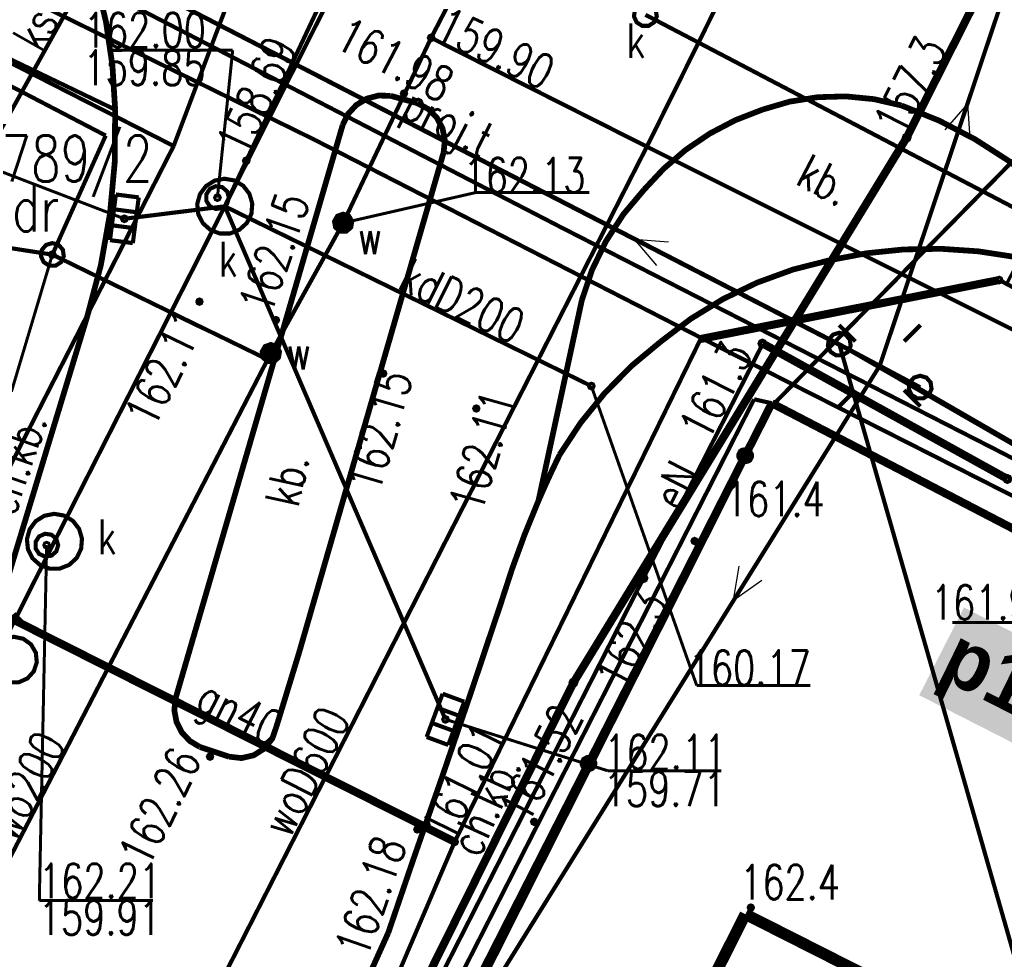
# Model space of a CAD drawing. Extents: x 0 to 7432618, y -40 to 5712028.
# Tile 9 of 165: x 7430373 to 7430394, y 5711674 to 5711695. Entities that reach past the tile are written whole.
import ezdxf
from ezdxf.enums import TextEntityAlignment as Align

# ---------------------------------------------------------------- set-up
doc = ezdxf.new("R2010")
doc.units = 0
doc.header["$MEASUREMENT"] = 0
for name, pattern in [('0', [1.5, 1, -0.5]), ('2218', [1, 0.5, -0.5]), ('3901', [0]), ('5102', [0])]:
    doc.linetypes.add(name, pattern=pattern)
for name, color, linetype in [('Dzialki', 7, 'Continuous'), ('EGBB_L_0', 7, 'Continuous'), ('Numery_dzialek', 7, 'Continuous'), ('OTK_E_T_1', 7, 'Continuous'), ('OTK_E_T_3', 7, 'Continuous'), ('OTK_L_0', 7, 'Continuous'), ('OTK_L_1', 7, 'Continuous'), ('OTK_L_2', 7, 'Continuous'), ('OTK_L_4', 7, 'Continuous'), ('OTO_L_0', 7, 'Continuous'), ('OTR_T_0', 7, 'Continuous'), ('OTR_T_1', 7, 'Continuous'), ('P_SUTP_E_T_0', 7, 'Continuous'), ('P_SUTP_L_0', 7, 'Continuous'), ('SUE_T_3', 7, 'Continuous'), ('SUEP_E_T_0', 7, 'Continuous'), ('SUEP_L_0', 7, 'Continuous'), ('SUER_T_0', 7, 'Continuous'), ('SUGP_E_T_0', 7, 'Continuous'), ('SUGP_L_0', 7, 'Continuous'), ('SUGR_T_0', 7, 'Continuous'), ('SUK_E_T_4', 7, 'Continuous'), ('SUK_T_1', 7, 'Continuous'), ('SUK_T_3', 7, 'Continuous'), ('SUKP_E_T_0', 7, 'Continuous'), ('SUKP_L_0', 7, 'Continuous'), ('SUKR_T_0', 7, 'Continuous'), ('SUL_L_1', 7, 'Continuous'), ('SUP_E_T_1', 7, 'Continuous'), ('SUP_L_1', 7, 'Continuous'), ('SUP_T_0', 7, 'Continuous'), ('SUP_T_2', 7, 'Continuous'), ('SUP_T_4', 7, 'Continuous'), ('SUW_E_T_2', 7, 'Continuous'), ('SUW_T_2', 7, 'Continuous'), ('SUW_T_5', 7, 'Continuous'), ('SUWP_E_T_0', 7, 'Continuous'), ('SUWP_L_0', 7, 'Continuous'), ('SUWR_T_0', 7, 'Continuous'), ('Uzytki', 7, 'Continuous')]:
    doc.layers.add(name, color=color, linetype=linetype)
doc.layers.add('woda przyłącze', color=140, linetype='Continuous', lineweight=50)
doc.layers.add('woda sieć', color=150, linetype='Continuous', lineweight=70)
doc.styles.add('25', font='GOTHIC.TTF', dxfattribs={"oblique": 8, "height": 0.35})
doc.styles.add('STYL_ARIAL', font='simplex', dxfattribs={"width": 0.75, "oblique": 0.1})

msp = doc.modelspace()

# ---------------------------------------------------------------- hatches: boundary and pattern name
at = {"layer": 'woda sieć', "linetype": 'ByBlock'}
msp.add_hatch(color=256, dxfattribs=at).paths.add_polyline_path([(7430397.109, 5711680.01), (7430393.576, 5711681.81), (7430392.605, 5711679.904), (7430396.138, 5711678.104)])

# ---------------------------------------------------------------- linework, layer by layer
at = {"layer": 'Dzialki', "color": 18, "true_color": 0x000000, "const_width": 0.09}
for points in [[(7430376.42, 5711691.83), (7430382.34, 5711707.52)], [(7430401.05, 5711698.03), (7430389.43, 5711686.21)], [(7430372.91, 5711693.62), (7430376.42, 5711691.83)], [(7430368.15, 5711675.64), (7430376.42, 5711691.83)], [(7430389.43, 5711686.21), (7430375.391, 5711658.322)], [(7430408.25, 5711676.4), (7430389.43, 5711686.21)]]:
    msp.add_lwpolyline(points, dxfattribs=at)
at = {"layer": 'EGBB_L_0', "color": 18, "true_color": 0x000000, "const_width": 0.25}
msp.add_lwpolyline([(7430388.83, 5711675.15), (7430383.45, 5711664.44)], dxfattribs=at)
at = {"layer": 'OTK_L_0', "color": 18, "linetype": '0', "true_color": 0x000000, "const_width": 0.09}
for points in [[(7430374.73, 5711695.46), (7430374.951, 5711694.526), (7430375.091, 5711693.577), (7430375.15, 5711692.62)], [(7430380.09, 5711692.29), (7430380.207, 5711692.527), (7430380.385, 5711692.721), (7430380.611, 5711692.858), (7430380.866, 5711692.926), (7430381.13, 5711692.92)], [(7430381.13, 5711692.92), (7430381.71, 5711692.76)], [(7430381.71, 5711692.76), (7430381.944, 5711692.635), (7430382.131, 5711692.448), (7430382.256, 5711692.214), (7430382.307, 5711691.954), (7430382.28, 5711691.69)], [(7430389.2, 5711692.62), (7430389.789, 5711692.793), (7430390.396, 5711692.89), (7430391.01, 5711692.908), (7430391.621, 5711692.848), (7430392.22, 5711692.71)], [(7430375.15, 5711692.62), (7430375.142, 5711691.487), (7430375.038, 5711690.36), (7430374.84, 5711689.245), (7430374.55, 5711688.15)], [(7430386.63, 5711690.88), (7430387.059, 5711691.339), (7430387.537, 5711691.748), (7430388.057, 5711692.1), (7430388.614, 5711692.392), (7430389.2, 5711692.62)], [(7430392.22, 5711692.71), (7430393.031, 5711692.384), (7430393.807, 5711691.982), (7430394.543, 5711691.51), (7430395.23, 5711690.97)], [(7430376.46, 5711679.83), (7430380.09, 5711692.29)], [(7430382.28, 5711691.69), (7430379.14, 5711680.82)], [(7430385.28, 5711688.48), (7430385.502, 5711689.139), (7430385.805, 5711689.764), (7430386.183, 5711690.348), (7430386.63, 5711690.88)], [(7430384.34, 5711684.13), (7430385.28, 5711688.48)], [(7430374.55, 5711688.15), (7430372.05, 5711679.92)], [(7430383.52, 5711681.89), (7430383.766, 5711682.646), (7430384.039, 5711683.394), (7430384.34, 5711684.13)], [(7430383.336, 5711681.335), (7430383.52, 5711681.89)], [(7430383.15, 5711680.781), (7430383.336, 5711681.335)], [(7430379.14, 5711680.82), (7430378.65, 5711679.22)], [(7430382.964, 5711680.227), (7430383.15, 5711680.781)], [(7430382.776, 5711679.674), (7430382.964, 5711680.227)], [(7430376.99, 5711678.78), (7430376.771, 5711678.911), (7430376.597, 5711679.097), (7430376.482, 5711679.325), (7430376.435, 5711679.576), (7430376.46, 5711679.83)], [(7430382.588, 5711679.121), (7430382.776, 5711679.674)], [(7430378.616, 5711679.087), (7430378.561, 5711678.961)], [(7430378.65, 5711679.22), (7430378.616, 5711679.087)], [(7430382.398, 5711678.568), (7430382.588, 5711679.121)], [(7430378.561, 5711678.961), (7430378.485, 5711678.847)], [(7430377.62, 5711678.57), (7430376.99, 5711678.78)], [(7430378.281, 5711678.664), (7430378.159, 5711678.6)], [(7430378.39, 5711678.747), (7430378.281, 5711678.664)], [(7430378.485, 5711678.847), (7430378.39, 5711678.747)], [(7430377.755, 5711678.543), (7430377.62, 5711678.57)], [(7430377.892, 5711678.539), (7430377.755, 5711678.543)], [(7430378.028, 5711678.559), (7430377.892, 5711678.539)], [(7430378.159, 5711678.6), (7430378.028, 5711678.559)], [(7430382.208, 5711678.015), (7430382.398, 5711678.568)], [(7430382.016, 5711677.463), (7430382.208, 5711678.015)], [(7430381.824, 5711676.911), (7430382.016, 5711677.463)], [(7430381.63, 5711676.36), (7430381.824, 5711676.911)], [(7430381.08, 5711674.75), (7430381.63, 5711676.36)], [(7430380.04, 5711672.44), (7430381.08, 5711674.75)]]:
    msp.add_lwpolyline(points, dxfattribs=at)
at = {"layer": 'OTK_L_1', "color": 18, "true_color": 0x000000, "const_width": 0.125}
for points in [[(7430374.73, 5711695.46), (7430374.951, 5711694.526), (7430375.091, 5711693.577), (7430375.15, 5711692.62)], [(7430380.09, 5711692.29), (7430380.207, 5711692.527), (7430380.385, 5711692.721), (7430380.611, 5711692.858), (7430380.866, 5711692.926), (7430381.13, 5711692.92)], [(7430381.71, 5711692.76), (7430381.13, 5711692.92)], [(7430381.71, 5711692.76), (7430381.944, 5711692.635), (7430382.131, 5711692.448), (7430382.256, 5711692.214), (7430382.307, 5711691.954), (7430382.28, 5711691.69)], [(7430389.2, 5711692.62), (7430389.789, 5711692.793), (7430390.396, 5711692.89), (7430391.01, 5711692.908), (7430391.621, 5711692.848), (7430392.22, 5711692.71)], [(7430375.15, 5711692.62), (7430375.142, 5711691.487), (7430375.038, 5711690.36), (7430374.84, 5711689.245), (7430374.55, 5711688.15)], [(7430386.63, 5711690.88), (7430387.059, 5711691.339), (7430387.537, 5711691.748), (7430388.057, 5711692.1), (7430388.614, 5711692.392), (7430389.2, 5711692.62)], [(7430392.22, 5711692.71), (7430393.031, 5711692.384), (7430393.807, 5711691.982), (7430394.543, 5711691.51), (7430395.23, 5711690.97)], [(7430380.09, 5711692.29), (7430376.46, 5711679.83)], [(7430382.28, 5711691.69), (7430379.14, 5711680.82)], [(7430385.28, 5711688.48), (7430385.502, 5711689.139), (7430385.805, 5711689.764), (7430386.183, 5711690.348), (7430386.63, 5711690.88)], [(7430390.66, 5711689.35), (7430391.458, 5711689.501), (7430392.265, 5711689.584), (7430393.077, 5711689.598), (7430393.888, 5711689.543), (7430394.69, 5711689.42)], [(7430386.99, 5711687.58), (7430387.645, 5711688.078), (7430388.347, 5711688.508), (7430389.089, 5711688.865), (7430389.862, 5711689.147), (7430390.66, 5711689.35)], [(7430385.28, 5711688.48), (7430384.34, 5711684.13)], [(7430372.05, 5711679.92), (7430374.55, 5711688.15)], [(7430384.8, 5711685.13), (7430385.255, 5711685.82), (7430385.775, 5711686.462), (7430386.355, 5711687.051), (7430386.99, 5711687.58)], [(7430384.34, 5711684.13), (7430384.488, 5711684.466), (7430384.641, 5711684.799), (7430384.8, 5711685.13)], [(7430383.52, 5711681.89), (7430383.766, 5711682.646), (7430384.039, 5711683.394), (7430384.34, 5711684.13)], [(7430383.52, 5711681.89), (7430382.901, 5711680.043), (7430382.271, 5711678.199), (7430381.63, 5711676.36)], [(7430379.14, 5711680.82), (7430378.65, 5711679.22)], [(7430376.99, 5711678.78), (7430376.771, 5711678.911), (7430376.597, 5711679.097), (7430376.482, 5711679.325), (7430376.435, 5711679.576), (7430376.46, 5711679.83)], [(7430378.65, 5711679.22), (7430378.561, 5711678.961), (7430378.39, 5711678.747), (7430378.159, 5711678.6), (7430377.892, 5711678.539), (7430377.62, 5711678.57)], [(7430376.99, 5711678.78), (7430377.62, 5711678.57)], [(7430381.08, 5711674.75), (7430381.63, 5711676.36)], [(7430380.04, 5711672.44), (7430381.08, 5711674.75)]]:
    msp.add_lwpolyline(points, dxfattribs=at)
at = {"layer": 'OTK_L_2', "color": 18, "linetype": '0', "true_color": 0x000000, "const_width": 0.09}
for points in [[(7430366.341, 5711696.861), (7430375.15, 5711692.62)], [(7430374.73, 5711695.46), (7430374.951, 5711694.526), (7430375.091, 5711693.577), (7430375.15, 5711692.62)], [(7430390.66, 5711689.35), (7430391.458, 5711689.501), (7430392.265, 5711689.584), (7430393.077, 5711689.598), (7430393.888, 5711689.543), (7430394.69, 5711689.42)], [(7430386.99, 5711687.58), (7430387.645, 5711688.078), (7430388.347, 5711688.508), (7430389.089, 5711688.865), (7430389.862, 5711689.147), (7430390.66, 5711689.35)], [(7430372.352, 5711680.913), (7430374.565, 5711688.199)], [(7430384.8, 5711685.13), (7430385.255, 5711685.82), (7430385.775, 5711686.462), (7430386.355, 5711687.051), (7430386.99, 5711687.58)], [(7430374.897, 5711658.572), (7430389.02, 5711686.33)], [(7430389.02, 5711686.33), (7430389.405, 5711686.245)], [(7430389.405, 5711686.245), (7430401.579, 5711679.912)], [(7430384.34, 5711684.13), (7430384.488, 5711684.466), (7430384.641, 5711684.799), (7430384.8, 5711685.13)], [(7430383.52, 5711681.89), (7430383.766, 5711682.646), (7430384.039, 5711683.394), (7430384.34, 5711684.13)], [(7430383.52, 5711681.89), (7430382.901, 5711680.043), (7430382.271, 5711678.199), (7430381.63, 5711676.36)], [(7430381.63, 5711676.36), (7430381.08, 5711674.75)], [(7430381.08, 5711674.75), (7430380.04, 5711672.44)]]:
    msp.add_lwpolyline(points, dxfattribs=at)
at = {"layer": 'OTK_L_4', "color": 18, "linetype": '0', "true_color": 0x000000, "const_width": 0.09}
for points in [[(7430380.09, 5711692.29), (7430380.207, 5711692.527), (7430380.385, 5711692.721), (7430380.611, 5711692.858), (7430380.866, 5711692.926), (7430381.13, 5711692.92)], [(7430380.09, 5711692.29), (7430380.207, 5711692.527), (7430380.385, 5711692.721), (7430380.611, 5711692.858), (7430380.866, 5711692.926), (7430381.13, 5711692.92)], [(7430381.71, 5711692.76), (7430381.13, 5711692.92)], [(7430381.71, 5711692.76), (7430381.13, 5711692.92)], [(7430381.71, 5711692.76), (7430381.944, 5711692.635), (7430382.131, 5711692.448), (7430382.256, 5711692.214), (7430382.307, 5711691.954), (7430382.28, 5711691.69)], [(7430381.71, 5711692.76), (7430381.944, 5711692.635), (7430382.131, 5711692.448), (7430382.256, 5711692.214), (7430382.307, 5711691.954), (7430382.28, 5711691.69)], [(7430389.2, 5711692.62), (7430389.789, 5711692.793), (7430390.396, 5711692.89), (7430391.01, 5711692.908), (7430391.621, 5711692.848), (7430392.22, 5711692.71)], [(7430386.63, 5711690.88), (7430387.059, 5711691.339), (7430387.537, 5711691.748), (7430388.057, 5711692.1), (7430388.614, 5711692.392), (7430389.2, 5711692.62)], [(7430392.22, 5711692.71), (7430393.031, 5711692.384), (7430393.807, 5711691.982), (7430394.543, 5711691.51), (7430395.23, 5711690.97)], [(7430380.09, 5711692.29), (7430376.46, 5711679.83)], [(7430380.09, 5711692.29), (7430376.46, 5711679.83)], [(7430379.14, 5711680.82), (7430382.28, 5711691.69)], [(7430379.14, 5711680.82), (7430382.28, 5711691.69)], [(7430385.28, 5711688.48), (7430385.502, 5711689.139), (7430385.805, 5711689.764), (7430386.183, 5711690.348), (7430386.63, 5711690.88)], [(7430390.66, 5711689.35), (7430391.458, 5711689.501), (7430392.265, 5711689.584), (7430393.077, 5711689.598), (7430393.888, 5711689.543), (7430394.69, 5711689.42)], [(7430386.99, 5711687.58), (7430387.645, 5711688.078), (7430388.347, 5711688.508), (7430389.089, 5711688.865), (7430389.862, 5711689.147), (7430390.66, 5711689.35)], [(7430385.28, 5711688.48), (7430384.34, 5711684.13)], [(7430384.8, 5711685.13), (7430385.255, 5711685.82), (7430385.775, 5711686.462), (7430386.355, 5711687.051), (7430386.99, 5711687.58)], [(7430384.34, 5711684.13), (7430384.488, 5711684.466), (7430384.641, 5711684.799), (7430384.8, 5711685.13)], [(7430378.65, 5711679.22), (7430379.14, 5711680.82)], [(7430378.65, 5711679.22), (7430379.14, 5711680.82)], [(7430376.99, 5711678.78), (7430376.771, 5711678.911), (7430376.597, 5711679.097), (7430376.482, 5711679.325), (7430376.435, 5711679.576), (7430376.46, 5711679.83)], [(7430376.99, 5711678.78), (7430376.771, 5711678.911), (7430376.597, 5711679.097), (7430376.482, 5711679.325), (7430376.435, 5711679.576), (7430376.46, 5711679.83)], [(7430378.65, 5711679.22), (7430378.561, 5711678.961), (7430378.39, 5711678.747), (7430378.159, 5711678.6), (7430377.892, 5711678.539), (7430377.62, 5711678.57)], [(7430378.65, 5711679.22), (7430378.561, 5711678.961), (7430378.39, 5711678.747), (7430378.159, 5711678.6), (7430377.892, 5711678.539), (7430377.62, 5711678.57)], [(7430376.99, 5711678.78), (7430377.62, 5711678.57)], [(7430376.99, 5711678.78), (7430377.62, 5711678.57)]]:
    msp.add_lwpolyline(points, dxfattribs=at)
at = {"layer": 'OTO_L_0', "color": 18, "linetype": '3901', "true_color": 0x000000, "const_width": 0.175}
for points in [[(7430389.405, 5711686.245), (7430379.452, 5711666.674)], [(7430401.579, 5711679.912), (7430389.405, 5711686.245)]]:
    msp.add_lwpolyline(points, dxfattribs=at)
at = {"layer": 'OTO_L_0', "color": 18, "true_color": 0x000000}
for centre, radius in [((7430388.826, 5711685.106), 0.175), ((7430388.826, 5711685.106), 0.158), ((7430388.826, 5711685.106), 0.14), ((7430388.826, 5711685.106), 0.122), ((7430388.826, 5711685.106), 0.105), ((7430388.826, 5711685.106), 0.0875), ((7430388.826, 5711685.106), 0.07), ((7430388.826, 5711685.106), 0.0525), ((7430388.826, 5711685.106), 0.035), ((7430385.426, 5711678.421), 0.175), ((7430385.426, 5711678.421), 0.158), ((7430385.426, 5711678.421), 0.14), ((7430385.426, 5711678.421), 0.122), ((7430385.426, 5711678.421), 0.105), ((7430385.426, 5711678.421), 0.0875), ((7430385.426, 5711678.421), 0.07), ((7430385.426, 5711678.421), 0.0525), ((7430385.426, 5711678.421), 0.035)]:
    msp.add_circle(centre, radius, dxfattribs=at)
at = {"layer": 'OTR_T_0', "color": 18, "true_color": 0x000000, "const_width": 0.09}
for points in [[(7430381.42, 5711693.015), (7430381.452, 5711693.002), (7430381.465, 5711692.97), (7430381.452, 5711692.938), (7430381.42, 5711692.925), (7430381.388, 5711692.938), (7430381.375, 5711692.97), (7430381.388, 5711693.002), (7430381.42, 5711693.015)], [(7430376.98, 5711688.495), (7430377.012, 5711688.482), (7430377.025, 5711688.45), (7430377.012, 5711688.418), (7430376.98, 5711688.405), (7430376.948, 5711688.418), (7430376.935, 5711688.45), (7430376.948, 5711688.482), (7430376.98, 5711688.495)], [(7430378.64, 5711688.095), (7430378.672, 5711688.082), (7430378.685, 5711688.05), (7430378.672, 5711688.018), (7430378.64, 5711688.005), (7430378.608, 5711688.018), (7430378.595, 5711688.05), (7430378.608, 5711688.082), (7430378.64, 5711688.095)], [(7430380.97, 5711686.935), (7430381.002, 5711686.922), (7430381.015, 5711686.89), (7430381.002, 5711686.858), (7430380.97, 5711686.845), (7430380.938, 5711686.858), (7430380.925, 5711686.89), (7430380.938, 5711686.922), (7430380.97, 5711686.935)], [(7430382.99, 5711686.175), (7430383.022, 5711686.162), (7430383.035, 5711686.13), (7430383.022, 5711686.098), (7430382.99, 5711686.085), (7430382.958, 5711686.098), (7430382.945, 5711686.13), (7430382.958, 5711686.162), (7430382.99, 5711686.175)], [(7430377.21, 5711678.615), (7430377.242, 5711678.602), (7430377.255, 5711678.57), (7430377.242, 5711678.538), (7430377.21, 5711678.525), (7430377.178, 5711678.538), (7430377.165, 5711678.57), (7430377.178, 5711678.602), (7430377.21, 5711678.615)], [(7430384.245, 5711677.2), (7430384.277, 5711677.187), (7430384.29, 5711677.155), (7430384.277, 5711677.124), (7430384.245, 5711677.11), (7430384.213, 5711677.124), (7430384.2, 5711677.155), (7430384.213, 5711677.187), (7430384.245, 5711677.2)], [(7430381.71, 5711677.035), (7430381.742, 5711677.022), (7430381.755, 5711676.99), (7430381.742, 5711676.958), (7430381.71, 5711676.945), (7430381.678, 5711676.958), (7430381.665, 5711676.99), (7430381.678, 5711677.022), (7430381.71, 5711677.035)]]:
    msp.add_lwpolyline(points, dxfattribs=at)
at = {"layer": 'OTR_T_1', "color": 18, "true_color": 0x000000, "const_width": 0.09}
for points in [[(7430387.727, 5711683.298), (7430387.759, 5711683.284), (7430387.772, 5711683.253), (7430387.759, 5711683.221), (7430387.727, 5711683.208), (7430387.696, 5711683.221), (7430387.682, 5711683.253), (7430387.696, 5711683.284), (7430387.727, 5711683.298)], [(7430388.949, 5711675.338), (7430388.981, 5711675.324), (7430388.994, 5711675.293), (7430388.981, 5711675.261), (7430388.949, 5711675.248), (7430388.917, 5711675.261), (7430388.904, 5711675.293), (7430388.917, 5711675.324), (7430388.949, 5711675.338)]]:
    msp.add_lwpolyline(points, dxfattribs=at)
at = {"layer": 'P_SUTP_L_0', "color": 30, "linetype": '0', "true_color": 0xff9100, "const_width": 0.09}
for points in [[(7430390.869, 5711687.525), (7430357.931, 5711704.502)], [(7430390.869, 5711687.525), (7430395.353, 5711671.848)], [(7430413.71, 5711674.36), (7430390.869, 5711687.525)]]:
    msp.add_lwpolyline(points, dxfattribs=at)
at = {"layer": 'SUE_T_3', "color": 18, "true_color": 0x000000, "const_width": 0.09}
for points in [[(7430391.217, 5711687.588), (7430390.863, 5711687.942)], [(7430392.277, 5711687.588), (7430392.631, 5711687.942)], [(7430390.869, 5711687.775), (7430391.004, 5711687.735), (7430391.096, 5711687.629), (7430391.116, 5711687.489), (7430391.058, 5711687.361), (7430390.939, 5711687.285), (7430390.799, 5711687.285), (7430390.68, 5711687.361), (7430390.622, 5711687.489), (7430390.642, 5711687.629), (7430390.734, 5711687.735), (7430390.869, 5711687.775)], [(7430391.747, 5711687.083), (7430391.765, 5711687.076), (7430391.772, 5711687.058), (7430391.765, 5711687.04), (7430391.747, 5711687.033), (7430391.729, 5711687.04), (7430391.722, 5711687.058), (7430391.729, 5711687.076), (7430391.747, 5711687.083)], [(7430392.625, 5711686.841), (7430392.76, 5711686.801), (7430392.852, 5711686.695), (7430392.872, 5711686.555), (7430392.814, 5711686.427), (7430392.695, 5711686.351), (7430392.555, 5711686.351), (7430392.436, 5711686.427), (7430392.378, 5711686.555), (7430392.398, 5711686.695), (7430392.49, 5711686.801), (7430392.625, 5711686.841)], [(7430391.217, 5711686.528), (7430390.863, 5711686.174)], [(7430392.277, 5711686.528), (7430392.631, 5711686.174)]]:
    msp.add_lwpolyline(points, dxfattribs=at)
at = {"layer": 'SUEP_L_0', "color": 1, "true_color": 0xff0000}
for p, q in [((7430393.652, 5711692.748), (7430393.16, 5711692.182)), ((7430393.652, 5711692.748), (7430393.704, 5711691.999)), ((7430386.415, 5711689.809), (7430386.899, 5711689.236)), ((7430386.415, 5711689.809), (7430387.162, 5711689.746)), ((7430388.576, 5711681.965), (7430388.698, 5711682.704)), ((7430388.576, 5711681.965), (7430389.186, 5711682.401))]:
    msp.add_line(p, q, dxfattribs=at)
at = {"layer": 'SUEP_L_0', "color": 1, "linetype": '5102', "true_color": 0xff0000, "const_width": 0.09}
for points in [[(7430402.969, 5711720.581), (7430391.747, 5711687.058)], [(7430391.747, 5711687.058), (7430357.931, 5711704.502)], [(7430376.88, 5711663.18), (7430391.747, 5711687.058)], [(7430391.747, 5711687.058), (7430413.71, 5711674.36)]]:
    msp.add_lwpolyline(points, dxfattribs=at)
at = {"layer": 'SUEP_L_0', "color": 1, "true_color": 0xff0000, "const_width": 0.09}
for points in [[(7430395.44, 5711698.17), (7430392.33, 5711692.01)], [(7430379.47, 5711691.97), (7430368.49, 5711697.37)], [(7430384.78, 5711690.09), (7430375.61, 5711694.84)], [(7430388.19, 5711687.5), (7430379.47, 5711691.97)], [(7430392.33, 5711692.01), (7430385.1, 5711680.18)], [(7430394.3, 5711685.22), (7430384.78, 5711690.09)], [(7430374.556, 5711658.744), (7430389.21, 5711687.54)], [(7430401.42, 5711680.79), (7430388.19, 5711687.5)], [(7430389.21, 5711687.54), (7430394.52, 5711684.6)], [(7430402.94, 5711680.76), (7430394.3, 5711685.22)], [(7430385.1, 5711680.18), (7430381, 5711671.91)]]:
    msp.add_lwpolyline(points, dxfattribs=at)
at = {"layer": 'SUER_T_0', "color": 1, "true_color": 0xff0000, "const_width": 0.09}
for points in [[(7430392.33, 5711692.072), (7430392.374, 5711692.054), (7430392.393, 5711692.01), (7430392.374, 5711691.966), (7430392.33, 5711691.947), (7430392.286, 5711691.966), (7430392.268, 5711692.01), (7430392.286, 5711692.054), (7430392.33, 5711692.072)], [(7430389.2, 5711687.603), (7430389.244, 5711687.584), (7430389.263, 5711687.54), (7430389.244, 5711687.496), (7430389.2, 5711687.478), (7430389.156, 5711687.496), (7430389.138, 5711687.54), (7430389.156, 5711687.584), (7430389.2, 5711687.603)], [(7430394.52, 5711684.662), (7430394.564, 5711684.644), (7430394.582, 5711684.6), (7430394.564, 5711684.556), (7430394.52, 5711684.537), (7430394.476, 5711684.556), (7430394.457, 5711684.6), (7430394.476, 5711684.644), (7430394.52, 5711684.662)], [(7430386.619, 5711682.51), (7430386.663, 5711682.492), (7430386.681, 5711682.448), (7430386.663, 5711682.404), (7430386.619, 5711682.385), (7430386.575, 5711682.404), (7430386.556, 5711682.448), (7430386.575, 5711682.492), (7430386.619, 5711682.51)], [(7430385.1, 5711680.242), (7430385.144, 5711680.224), (7430385.162, 5711680.18), (7430385.144, 5711680.136), (7430385.1, 5711680.117), (7430385.056, 5711680.136), (7430385.037, 5711680.18), (7430385.056, 5711680.224), (7430385.1, 5711680.242)]]:
    msp.add_lwpolyline(points, dxfattribs=at)
at = {"layer": 'SUGP_L_0', "color": 56, "true_color": 0x808000, "const_width": 0.09}
for points in [[(7430394.34, 5711688.92), (7430387.86, 5711687.64)], [(7430400.2, 5711685.83), (7430394.34, 5711688.92)], [(7430387.86, 5711687.64), (7430382.52, 5711676.72)], [(7430371.48, 5711682.28), (7430382.52, 5711676.72)], [(7430382.52, 5711676.72), (7430378.41, 5711667.11)]]:
    msp.add_lwpolyline(points, dxfattribs=at)
at = {"layer": 'SUGR_T_0', "color": 56, "true_color": 0x808000, "const_width": 0.065}
for points in [[(7430394.34, 5711688.982), (7430394.384, 5711688.964), (7430394.402, 5711688.92), (7430394.384, 5711688.876), (7430394.34, 5711688.857), (7430394.296, 5711688.876), (7430394.277, 5711688.92), (7430394.296, 5711688.964), (7430394.34, 5711688.982)], [(7430382.52, 5711676.782), (7430382.564, 5711676.764), (7430382.582, 5711676.72), (7430382.564, 5711676.676), (7430382.52, 5711676.657), (7430382.476, 5711676.676), (7430382.457, 5711676.72), (7430382.476, 5711676.764), (7430382.52, 5711676.782)]]:
    msp.add_lwpolyline(points, dxfattribs=at)
at = {"layer": 'SUK_T_1', "color": 36, "true_color": 0x803300, "const_width": 0.09}
for points in [[(7430375.038, 5711689.786), (7430375.166, 5711690.778)], [(7430375.166, 5711690.778), (7430375.662, 5711690.714)], [(7430375.662, 5711690.714), (7430375.534, 5711689.722)], [(7430375.124, 5711690.456), (7430375.62, 5711690.391)], [(7430375.08, 5711690.109), (7430375.576, 5711690.044)], [(7430375.534, 5711689.722), (7430375.038, 5711689.786)], [(7430381.912, 5711678.997), (7430382.259, 5711679.936)], [(7430382.259, 5711679.936), (7430382.728, 5711679.763)], [(7430382.728, 5711679.763), (7430382.381, 5711678.824)], [(7430382.146, 5711679.631), (7430382.615, 5711679.458)], [(7430382.025, 5711679.302), (7430382.494, 5711679.129)], [(7430382.381, 5711678.824), (7430381.912, 5711678.997)]]:
    msp.add_lwpolyline(points, dxfattribs=at)
at = {"layer": 'SUK_T_3', "color": 36, "true_color": 0x803300, "const_width": 0.09}
msp.add_lwpolyline([(7430386.66, 5711694.93), (7430386.795, 5711694.89), (7430386.887, 5711694.784), (7430386.907, 5711694.644), (7430386.849, 5711694.516), (7430386.73, 5711694.44), (7430386.59, 5711694.44), (7430386.471, 5711694.516), (7430386.412, 5711694.644), (7430386.433, 5711694.784), (7430386.525, 5711694.89), (7430386.66, 5711694.93)], dxfattribs=at)
at = {"layer": 'SUKP_L_0', "color": 36, "true_color": 0x803300, "const_width": 0.09}
for points in [[(7430385.325, 5711706.006), (7430377.53, 5711690.52)], [(7430377.53, 5711690.52), (7430384.58, 5711705.5)], [(7430376.66, 5711699.38), (7430370.847, 5711688.9)], [(7430424.15, 5711675.05), (7430386.66, 5711694.68)], [(7430373.833, 5711683.243), (7430377.53, 5711690.52)], [(7430375.35, 5711690.25), (7430377.53, 5711690.52)], [(7430382.32, 5711679.38), (7430377.53, 5711690.52)], [(7430377.53, 5711690.52), (7430385.487, 5711686.618)], [(7430373.833, 5711683.243), (7430366.85, 5711669.37)]]:
    msp.add_lwpolyline(points, dxfattribs=at)
at = {"layer": 'SUKR_T_0', "color": 36, "true_color": 0x803300, "const_width": 0.065}
for points in [[(7430375.096, 5711693.91), (7430377.702, 5711693.91)], [(7430377.37, 5711690.71), (7430377.702, 5711693.91)], [(7430375.35, 5711690.25), (7430372.127, 5711691.486)], [(7430377.996, 5711691.573), (7430378.04, 5711691.554), (7430378.059, 5711691.51), (7430378.04, 5711691.466), (7430377.996, 5711691.448), (7430377.952, 5711691.466), (7430377.934, 5711691.51), (7430377.952, 5711691.554), (7430377.996, 5711691.573)], [(7430377.37, 5711690.772), (7430377.414, 5711690.754), (7430377.433, 5711690.71), (7430377.414, 5711690.666), (7430377.37, 5711690.647), (7430377.326, 5711690.666), (7430377.308, 5711690.71), (7430377.326, 5711690.754), (7430377.37, 5711690.772)], [(7430375.35, 5711690.312), (7430375.394, 5711690.294), (7430375.412, 5711690.25), (7430375.394, 5711690.206), (7430375.35, 5711690.188), (7430375.306, 5711690.206), (7430375.287, 5711690.25), (7430375.306, 5711690.294), (7430375.35, 5711690.312)], [(7430385.487, 5711686.681), (7430385.531, 5711686.663), (7430385.549, 5711686.618), (7430385.531, 5711686.574), (7430385.487, 5711686.556), (7430385.442, 5711686.574), (7430385.424, 5711686.618), (7430385.442, 5711686.663), (7430385.487, 5711686.681)], [(7430385.487, 5711686.618), (7430387.774, 5711680.116)], [(7430373.663, 5711683.163), (7430373.504, 5711675.446)], [(7430373.663, 5711683.225), (7430373.707, 5711683.207), (7430373.726, 5711683.163), (7430373.707, 5711683.118), (7430373.663, 5711683.1), (7430373.619, 5711683.118), (7430373.601, 5711683.163), (7430373.619, 5711683.207), (7430373.663, 5711683.225)], [(7430387.774, 5711680.116), (7430390.244, 5711680.116)], [(7430382.32, 5711679.442), (7430382.364, 5711679.424), (7430382.383, 5711679.38), (7430382.364, 5711679.336), (7430382.32, 5711679.317), (7430382.276, 5711679.336), (7430382.258, 5711679.38), (7430382.276, 5711679.424), (7430382.32, 5711679.442)], [(7430382.32, 5711679.38), (7430385.84, 5711678.265)], [(7430385.84, 5711678.265), (7430388.31, 5711678.265)], [(7430373.504, 5711675.446), (7430375.974, 5711675.446)]]:
    msp.add_lwpolyline(points, dxfattribs=at)
at = {"layer": 'SUL_L_1', "color": 18, "true_color": 0x000000, "const_width": 0.175}
for points in [[(7430395.44, 5711698.17), (7430392.33, 5711692.01)], [(7430392.33, 5711692.01), (7430385.1, 5711680.18)], [(7430387.86, 5711687.64), (7430394.34, 5711688.92)], [(7430394.52, 5711684.6), (7430389.21, 5711687.54)], [(7430382.52, 5711676.72), (7430371.48, 5711682.28)], [(7430385.1, 5711680.18), (7430381, 5711671.91)]]:
    msp.add_lwpolyline(points, dxfattribs=at)
at = {"layer": 'SUP_L_1', "color": 36, "true_color": 0x803300, "const_width": 0.09}
for points in [[(7430377.054, 5711690.154), (7430376.954, 5711690.351), (7430376.932, 5711690.57), (7430376.991, 5711690.783), (7430377.122, 5711690.96), (7430377.309, 5711691.078), (7430377.525, 5711691.12), (7430377.742, 5711691.081), (7430377.93, 5711690.967), (7430378.065, 5711690.792), (7430378.127, 5711690.581), (7430378.109, 5711690.361), (7430378.012, 5711690.162), (7430377.85, 5711690.013), (7430377.645, 5711689.931), (7430377.425, 5711689.929), (7430377.219, 5711690.007), (7430377.054, 5711690.154)], [(7430373.357, 5711682.877), (7430373.257, 5711683.074), (7430373.235, 5711683.293), (7430373.294, 5711683.506), (7430373.425, 5711683.683), (7430373.612, 5711683.8), (7430373.828, 5711683.843), (7430374.045, 5711683.804), (7430374.234, 5711683.69), (7430374.368, 5711683.515), (7430374.43, 5711683.303), (7430374.412, 5711683.084), (7430374.315, 5711682.885), (7430374.153, 5711682.735), (7430373.948, 5711682.654), (7430373.728, 5711682.652), (7430373.522, 5711682.73), (7430373.357, 5711682.877)]]:
    msp.add_lwpolyline(points, dxfattribs=at)
at = {"layer": 'SUP_T_0', "color": 5, "true_color": 0x0000ff, "const_width": 0.09}
msp.add_lwpolyline([(7430373.787, 5711689.722), (7430373.923, 5711689.683), (7430374.015, 5711689.576), (7430374.035, 5711689.437), (7430373.976, 5711689.309), (7430373.858, 5711689.232), (7430373.717, 5711689.232), (7430373.599, 5711689.309), (7430373.54, 5711689.437), (7430373.56, 5711689.576), (7430373.652, 5711689.683), (7430373.787, 5711689.722)], dxfattribs=at)
at = {"layer": 'SUP_T_2', "color": 18, "true_color": 0x000000, "const_width": 0.09}
for points in [[(7430390.869, 5711687.775), (7430391.004, 5711687.735), (7430391.096, 5711687.629), (7430391.116, 5711687.489), (7430391.058, 5711687.361), (7430390.939, 5711687.285), (7430390.799, 5711687.285), (7430390.68, 5711687.361), (7430390.622, 5711687.489), (7430390.642, 5711687.629), (7430390.734, 5711687.735), (7430390.869, 5711687.775)], [(7430392.625, 5711686.841), (7430392.76, 5711686.801), (7430392.852, 5711686.695), (7430392.872, 5711686.555), (7430392.814, 5711686.427), (7430392.695, 5711686.351), (7430392.555, 5711686.351), (7430392.436, 5711686.427), (7430392.378, 5711686.555), (7430392.398, 5711686.695), (7430392.49, 5711686.801), (7430392.625, 5711686.841)]]:
    msp.add_lwpolyline(points, dxfattribs=at)
at = {"layer": 'SUP_T_2', "color": 18, "linetype": '0', "true_color": 0x000000, "const_width": 0.09}
msp.add_lwpolyline([(7430392.625, 5711686.591), (7430390.869, 5711687.525)], dxfattribs=at)
at = {"layer": 'SUP_T_4', "color": 18, "true_color": 0x000000, "const_width": 0.09}
for points in [[(7430377.62, 5711690.71), (7430377.58, 5711690.575), (7430377.474, 5711690.483), (7430377.334, 5711690.463), (7430377.206, 5711690.521), (7430377.13, 5711690.64), (7430377.13, 5711690.78), (7430377.206, 5711690.899), (7430377.334, 5711690.957), (7430377.474, 5711690.937), (7430377.58, 5711690.845), (7430377.62, 5711690.71)], [(7430373.913, 5711683.163), (7430373.873, 5711683.027), (7430373.767, 5711682.935), (7430373.628, 5711682.915), (7430373.499, 5711682.974), (7430373.423, 5711683.092), (7430373.423, 5711683.233), (7430373.499, 5711683.352), (7430373.628, 5711683.41), (7430373.767, 5711683.39), (7430373.873, 5711683.298), (7430373.913, 5711683.163)]]:
    msp.add_lwpolyline(points, dxfattribs=at)
at = {"layer": 'SUW_T_2', "color": 5, "true_color": 0x0000ff, "const_width": 0.09}
for points in [[(7430372.952, 5711681.673), (7430373.305, 5711681.32)], [(7430372.952, 5711681.173), (7430373.155, 5711681.13), (7430373.324, 5711681.008), (7430373.428, 5711680.827), (7430373.449, 5711680.621), (7430373.385, 5711680.423), (7430373.246, 5711680.269), (7430373.056, 5711680.184), (7430372.848, 5711680.184), (7430372.658, 5711680.269), (7430372.519, 5711680.423), (7430372.455, 5711680.621), (7430372.476, 5711680.827), (7430372.58, 5711681.008), (7430372.749, 5711681.13), (7430372.952, 5711681.173)]]:
    msp.add_lwpolyline(points, dxfattribs=at)
at = {"layer": 'SUW_T_5', "color": 5, "true_color": 0x0000ff, "const_width": 0.09}
for points in [[(7430380.1, 5711690.36), (7430380.229, 5711690.313), (7430380.297, 5711690.195), (7430380.273, 5711690.06), (7430380.168, 5711689.972), (7430380.032, 5711689.972), (7430379.927, 5711690.06), (7430379.903, 5711690.195), (7430379.971, 5711690.313), (7430380.1, 5711690.36)], [(7430380.1, 5711690.335), (7430380.213, 5711690.294), (7430380.272, 5711690.19), (7430380.252, 5711690.072), (7430380.16, 5711689.996), (7430380.04, 5711689.996), (7430379.948, 5711690.072), (7430379.928, 5711690.19), (7430379.987, 5711690.294), (7430380.1, 5711690.335)], [(7430380.1, 5711690.31), (7430380.206, 5711690.266), (7430380.25, 5711690.16), (7430380.206, 5711690.054), (7430380.1, 5711690.01), (7430379.994, 5711690.054), (7430379.95, 5711690.16), (7430379.994, 5711690.266), (7430380.1, 5711690.31)], [(7430380.1, 5711690.285), (7430380.188, 5711690.248), (7430380.225, 5711690.16), (7430380.188, 5711690.072), (7430380.1, 5711690.035), (7430380.012, 5711690.072), (7430379.975, 5711690.16), (7430380.012, 5711690.248), (7430380.1, 5711690.285)], [(7430380.1, 5711690.26), (7430380.171, 5711690.231), (7430380.2, 5711690.16), (7430380.171, 5711690.089), (7430380.1, 5711690.06), (7430380.029, 5711690.089), (7430380, 5711690.16), (7430380.029, 5711690.231), (7430380.1, 5711690.26)], [(7430380.1, 5711690.235), (7430380.153, 5711690.213), (7430380.175, 5711690.16), (7430380.153, 5711690.107), (7430380.1, 5711690.085), (7430380.047, 5711690.107), (7430380.025, 5711690.16), (7430380.047, 5711690.213), (7430380.1, 5711690.235)], [(7430380.1, 5711690.21), (7430380.135, 5711690.195), (7430380.15, 5711690.16), (7430380.135, 5711690.125), (7430380.1, 5711690.11), (7430380.065, 5711690.125), (7430380.05, 5711690.16), (7430380.065, 5711690.195), (7430380.1, 5711690.21)], [(7430380.1, 5711690.185), (7430380.118, 5711690.178), (7430380.125, 5711690.16), (7430380.118, 5711690.142), (7430380.1, 5711690.135), (7430380.082, 5711690.142), (7430380.075, 5711690.16), (7430380.082, 5711690.178), (7430380.1, 5711690.185)], [(7430380.1, 5711690.167), (7430380.105, 5711690.165), (7430380.107, 5711690.16), (7430380.105, 5711690.155), (7430380.1, 5711690.153), (7430380.095, 5711690.155), (7430380.093, 5711690.16), (7430380.095, 5711690.165), (7430380.1, 5711690.167)], [(7430378.53, 5711687.53), (7430378.659, 5711687.483), (7430378.727, 5711687.365), (7430378.703, 5711687.23), (7430378.598, 5711687.142), (7430378.462, 5711687.142), (7430378.357, 5711687.23), (7430378.333, 5711687.365), (7430378.401, 5711687.483), (7430378.53, 5711687.53)], [(7430378.53, 5711687.505), (7430378.643, 5711687.464), (7430378.702, 5711687.36), (7430378.682, 5711687.242), (7430378.59, 5711687.166), (7430378.47, 5711687.166), (7430378.378, 5711687.242), (7430378.358, 5711687.36), (7430378.418, 5711687.464), (7430378.53, 5711687.505)], [(7430378.53, 5711687.48), (7430378.636, 5711687.436), (7430378.68, 5711687.33), (7430378.636, 5711687.224), (7430378.53, 5711687.18), (7430378.424, 5711687.224), (7430378.38, 5711687.33), (7430378.424, 5711687.436), (7430378.53, 5711687.48)], [(7430378.53, 5711687.455), (7430378.618, 5711687.418), (7430378.655, 5711687.33), (7430378.618, 5711687.242), (7430378.53, 5711687.205), (7430378.442, 5711687.242), (7430378.405, 5711687.33), (7430378.442, 5711687.418), (7430378.53, 5711687.455)], [(7430378.53, 5711687.43), (7430378.601, 5711687.401), (7430378.63, 5711687.33), (7430378.601, 5711687.259), (7430378.53, 5711687.23), (7430378.459, 5711687.259), (7430378.43, 5711687.33), (7430378.459, 5711687.401), (7430378.53, 5711687.43)], [(7430378.53, 5711687.405), (7430378.583, 5711687.383), (7430378.605, 5711687.33), (7430378.583, 5711687.277), (7430378.53, 5711687.255), (7430378.477, 5711687.277), (7430378.455, 5711687.33), (7430378.477, 5711687.383), (7430378.53, 5711687.405)], [(7430378.53, 5711687.38), (7430378.565, 5711687.365), (7430378.58, 5711687.33), (7430378.565, 5711687.295), (7430378.53, 5711687.28), (7430378.495, 5711687.295), (7430378.48, 5711687.33), (7430378.495, 5711687.365), (7430378.53, 5711687.38)], [(7430378.53, 5711687.355), (7430378.548, 5711687.348), (7430378.555, 5711687.33), (7430378.548, 5711687.312), (7430378.53, 5711687.305), (7430378.512, 5711687.312), (7430378.505, 5711687.33), (7430378.512, 5711687.348), (7430378.53, 5711687.355)], [(7430378.53, 5711687.337), (7430378.535, 5711687.335), (7430378.537, 5711687.33), (7430378.535, 5711687.325), (7430378.53, 5711687.323), (7430378.525, 5711687.325), (7430378.523, 5711687.33), (7430378.525, 5711687.335), (7430378.53, 5711687.337)]]:
    msp.add_lwpolyline(points, dxfattribs=at)
at = {"layer": 'SUWP_L_0', "color": 5, "true_color": 0x0000ff, "const_width": 0.09}
for points in [[(7430382.01, 5711694.18), (7430386.35, 5711702.58)], [(7430356.279, 5711701.785), (7430374.945, 5711692.057)], [(7430386.692, 5711691.816), (7430388.4, 5711695.258)], [(7430382.01, 5711694.18), (7430380.1, 5711690.16)], [(7430386.692, 5711691.816), (7430382.01, 5711694.18)], [(7430374.945, 5711692.057), (7430373.787, 5711689.472)], [(7430386.692, 5711691.816), (7430375.662, 5711670.18)], [(7430397.5, 5711686.41), (7430386.692, 5711691.816)], [(7430373.787, 5711689.472), (7430363.893, 5711691.003)], [(7430380.1, 5711690.16), (7430378.53, 5711687.33)], [(7430378.46, 5711687.194), (7430373.787, 5711689.472)], [(7430367.28, 5711665.57), (7430378.46, 5711687.194)], [(7430378.53, 5711687.33), (7430378.46, 5711687.194)]]:
    msp.add_lwpolyline(points, dxfattribs=at)
at = {"layer": 'SUWR_T_0', "color": 5, "true_color": 0x0000ff, "const_width": 0.065}
for points in [[(7430382.01, 5711694.242), (7430382.054, 5711694.224), (7430382.072, 5711694.18), (7430382.054, 5711694.136), (7430382.01, 5711694.117), (7430381.966, 5711694.136), (7430381.947, 5711694.18), (7430381.966, 5711694.224), (7430382.01, 5711694.242)], [(7430380.1, 5711690.16), (7430382.975, 5711690.819)], [(7430382.975, 5711690.819), (7430385.445, 5711690.819)], [(7430380.1, 5711690.223), (7430380.144, 5711690.204), (7430380.162, 5711690.16), (7430380.144, 5711690.116), (7430380.1, 5711690.098), (7430380.056, 5711690.116), (7430380.037, 5711690.16), (7430380.056, 5711690.204), (7430380.1, 5711690.223)], [(7430373.787, 5711689.472), (7430372.898, 5711686.495)], [(7430373.787, 5711689.535), (7430373.831, 5711689.516), (7430373.849, 5711689.472), (7430373.831, 5711689.428), (7430373.787, 5711689.41), (7430373.743, 5711689.428), (7430373.724, 5711689.472), (7430373.743, 5711689.516), (7430373.787, 5711689.535)], [(7430393.325, 5711681.481), (7430395.794, 5711681.481)]]:
    msp.add_lwpolyline(points, dxfattribs=at)
at = {"layer": 'Uzytki', "color": 96, "linetype": '2218', "true_color": 0x008000, "const_width": 0.09}
for points in [[(7430376.42, 5711691.83), (7430382.34, 5711707.52)], [(7430368.15, 5711675.64), (7430376.42, 5711691.83)], [(7430389.43, 5711686.21), (7430375.391, 5711658.322)], [(7430408.25, 5711676.4), (7430389.43, 5711686.21)]]:
    msp.add_lwpolyline(points, dxfattribs=at)
at = {"layer": 'woda przyłącze', "linetype": 'ByBlock', "const_width": 0.25}
msp.add_lwpolyline([(7430397.76, 5711670.63), (7430388.83, 5711675.15)], dxfattribs=at)
at = {"layer": 'woda przyłącze', "const_width": 0.25}
msp.add_lwpolyline([(7430397.76, 5711670.63), (7430388.83, 5711675.15)], dxfattribs=at)

# ---------------------------------------------------------------- texts
at = {"layer": 'Numery_dzialek', "color": 18, "true_color": 0x000000, "style": 'STYL_ARIAL', "width": 0.75}
msp.add_text('789/2', height=1, dxfattribs=at).set_placement((7430372.683, 5711692.058), align=Align.TOP_LEFT)
at = {"layer": 'OTK_E_T_1', "color": 18, "true_color": 0x000000, "style": 'STYL_ARIAL', "width": 0.75}
for rotation, p in [(71.2401, (7430372.968, 5711684.937)), (65.4246, (7430383.175, 5711677.524))]:
    msp.add_text('ch.kb.', height=0.75, rotation=rotation, dxfattribs=at).set_placement(p, align=Align.MIDDLE_CENTER)
at = {"layer": 'OTK_E_T_3', "color": 18, "true_color": 0x000000, "style": 'STYL_ARIAL', "width": 0.75}
for rotation, p in [(332.3632, (7430390.553, 5711691.093)), (77.8015, (7430378.877, 5711684.578))]:
    msp.add_text('kb.', height=0.75, rotation=rotation, dxfattribs=at).set_placement(p, align=Align.MIDDLE_CENTER)
at = {"layer": 'OTR_T_0', "color": 18, "true_color": 0x000000, "style": 'STYL_ARIAL', "width": 0.75}
for s, rotation, p in [('161.98', 332.3111, (7430379.773, 5711693.792)), ('162.15', 71.1005, (7430378.74, 5711688.064)), ('161.52', 62.6441, (7430384.311, 5711676.977))]:
    msp.add_text(s, height=0.75, rotation=rotation, dxfattribs=at).set_placement(p, align=Align.BOTTOM_LEFT)
for s, rotation, p in [('162.11', 64.0672, (7430376.821, 5711688.22)), ('162.26', 63.79, (7430376.704, 5711678.678))]:
    msp.add_text(s, height=0.75, rotation=rotation, dxfattribs=at).set_placement(p, align=Align.MIDDLE_RIGHT)
msp.add_text('162.15', height=0.75, rotation=73.8877, dxfattribs=at).set_placement((7430380.897, 5711687.028), align=Align.TOP_RIGHT)
msp.add_text('162.11', height=0.75, rotation=73.8877, dxfattribs=at).set_placement((7430382.385, 5711684.04), align=Align.TOP_LEFT)
msp.add_text('162.18', height=0.75, rotation=70.7648, dxfattribs=at).set_placement((7430381.697, 5711676.59), align=Align.BOTTOM_RIGHT)
at = {"layer": 'OTR_T_1', "color": 18, "true_color": 0x000000, "style": 'STYL_ARIAL', "width": 0.75}
for s, p in [('161.4', (7430388.386, 5711683.564)), ('162.4', (7430388.715, 5711675.246))]:
    msp.add_text(s, height=0.75, dxfattribs=at).set_placement(p, align=Align.BOTTOM_LEFT)
at = {"layer": 'P_SUTP_E_T_0', "color": 30, "true_color": 0xff9100, "style": 'STYL_ARIAL', "width": 0.75}
msp.add_text('proj.t', height=0.75, rotation=332.713, dxfattribs=at).set_placement((7430382.387, 5711692.368), align=Align.MIDDLE_CENTER)
at = {"layer": 'SUEP_E_T_0', "color": 1, "true_color": 0xff0000, "style": 'STYL_ARIAL', "width": 0.75}
msp.add_text('eN', height=0.75, rotation=63.0293, dxfattribs=at).set_placement((7430387.319, 5711684.463), align=Align.MIDDLE_CENTER)
at = {"layer": 'SUER_T_0', "color": 1, "true_color": 0xff0000, "style": 'STYL_ARIAL', "width": 0.75}
msp.add_text('157.3', height=0.75, rotation=63.2122, dxfattribs=at).set_placement((7430391.915, 5711692.179), align=Align.MIDDLE_LEFT)
for s, rotation, p in [('161.3', 63.0293, (7430388.678, 5711687.488)), ('162.3', 63.025, (7430386.845, 5711682.08))]:
    msp.add_text(s, height=0.75, rotation=rotation, dxfattribs=at).set_placement(p, align=Align.MIDDLE_RIGHT)
at = {"layer": 'SUGP_E_T_0', "color": 56, "true_color": 0x808000, "style": 'STYL_ARIAL', "width": 0.75}
msp.add_text('gn40', height=0.75, rotation=333.2691, dxfattribs=at).set_placement((7430377.861, 5711679.542), align=Align.MIDDLE_CENTER)
at = {"layer": 'SUGR_T_0', "color": 56, "true_color": 0x808000, "style": 'STYL_ARIAL', "width": 0.75}
for s, rotation, p in [('160.69', 332.1971, (7430394.451, 5711689.317)), ('161.01', 63.7817, (7430382.113, 5711676.847))]:
    msp.add_text(s, height=0.75, rotation=rotation, dxfattribs=at).set_placement(p, align=Align.MIDDLE_LEFT)
at = {"layer": 'SUK_E_T_4', "color": 36, "true_color": 0x803300, "style": 'STYL_ARIAL', "width": 0.75}
msp.add_text('k', height=0.75, dxfattribs=at).set_placement((7430386.66, 5711694.492), align=Align.TOP_RIGHT)
at = {"layer": 'SUKP_E_T_0', "color": 36, "true_color": 0x803300, "style": 'STYL_ARIAL', "width": 0.75}
for s, rotation, p in [('ks150', 60.9834, (7430373.766, 5711695.01)), ('kdD200', 333.8789, (7430382.685, 5711688.466))]:
    msp.add_text(s, height=0.75, rotation=rotation, dxfattribs=at).set_placement(p, align=Align.MIDDLE_CENTER)
at = {"layer": 'SUKR_T_0', "color": 36, "true_color": 0x803300, "style": 'STYL_ARIAL', "width": 0.75}
for s, p in [('162.00', (7430374.468, 5711694.722)), ('159.85', (7430374.461, 5711693.905)), ('162.11', (7430385.763, 5711679.046)), ('159.71', (7430385.754, 5711678.248)), ('162.21', (7430373.496, 5711676.246)), ('159.91', (7430373.492, 5711675.452))]:
    msp.add_text(s, height=0.75, dxfattribs=at).set_placement(p, align=Align.TOP_LEFT)
msp.add_text('158.69', height=0.75, rotation=64.797, dxfattribs=at).set_placement((7430377.659, 5711691.727), align=Align.MIDDLE_LEFT)
msp.add_text('160.17', height=0.75, dxfattribs=at).set_placement((7430387.598, 5711679.901), align=Align.BOTTOM_LEFT)
at = {"layer": 'SUP_E_T_1', "color": 18, "true_color": 0x000000, "style": 'STYL_ARIAL', "width": 0.75}
msp.add_text('k', height=0.75, dxfattribs=at).set_placement((7430377.397, 5711689.747), align=Align.TOP_LEFT)
msp.add_text('k', height=0.75, dxfattribs=at).set_placement((7430374.974, 5711683.342), align=Align.MIDDLE_CENTER)
at = {"layer": 'SUW_E_T_2', "color": 5, "true_color": 0x0000ff, "style": 'STYL_ARIAL', "width": 0.75}
for p in [(7430380.419, 5711690.23), (7430378.873, 5711687.725)]:
    msp.add_text('w', height=0.75, dxfattribs=at).set_placement(p, align=Align.TOP_LEFT)
at = {"layer": 'SUWP_E_T_0', "color": 5, "true_color": 0x0000ff, "style": 'STYL_ARIAL', "width": 0.75}
for s, rotation, p in [('woD600', 62.9874, (7430379.273, 5711678.248)), ('wo200', 62.4647, (7430373.202, 5711677.941))]:
    msp.add_text(s, height=0.75, rotation=rotation, dxfattribs=at).set_placement(p, align=Align.MIDDLE_CENTER)
at = {"layer": 'SUWR_T_0', "color": 5, "true_color": 0x0000ff, "style": 'STYL_ARIAL', "width": 0.75}
msp.add_text('159.90', height=0.75, rotation=333.7868, dxfattribs=at).set_placement((7430382.217, 5711694.538), align=Align.MIDDLE_LEFT)
msp.add_text('162.13', height=0.75, dxfattribs=at).set_placement((7430382.709, 5711690.596), align=Align.BOTTOM_LEFT)
msp.add_text('161.94', height=0.75, dxfattribs=at).set_placement((7430395.509, 5711682.295), align=Align.TOP_RIGHT)
at = {"layer": 'Uzytki', "color": 96, "true_color": 0x008000, "style": 'STYL_ARIAL', "width": 0.75}
msp.add_text('dr', height=1, dxfattribs=at).set_placement((7430373.426, 5711689.677), align=Align.BOTTOM_CENTER)
at = {"layer": 'woda przyłącze', "color": 0, "insert": (7430393.552, 5711681.446), "char_height": 1.26, "attachment_point": 1, "rotation": 333, "style": '25'}
msp.add_mtext_dynamic_manual_height_columns('\\fCentury Gothic|b1|i0;\\Q-1;p1.2', width=15.63873, gutter_width=5, heights=[0], dxfattribs=at)

doc.saveas('drawing.dxf')
